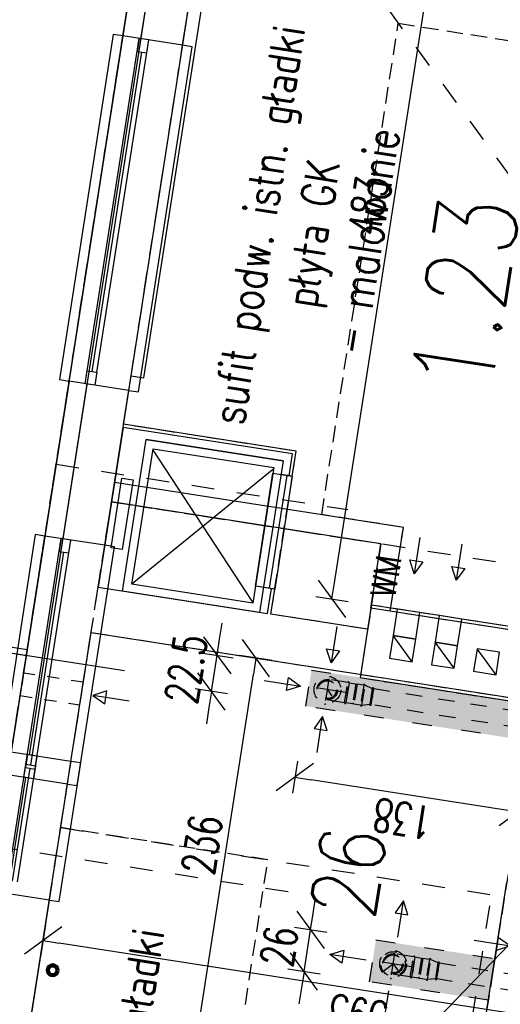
# Model space of a CAD drawing. Extents: x -38969 to 27108, y -24488 to 212598.
# Tile 123 of 256: x -9046 to -8752, y 33789 to 34392. Entities that reach past the tile are written whole.
import ezdxf
from ezdxf import colors
from ezdxf.entities.mleader import LeaderData, LeaderLine
from ezdxf.math import Vec2, Vec3

# ---------------------------------------------------------------- set-up
doc = ezdxf.new("R2010")
doc.units = 0
doc.header["$LTSCALE"] = 100
doc.header["$MEASUREMENT"] = 0
for name, pattern in [('0.5_0.5', [1, 0.5, -0.5]), ('0.7_0.7', [1.4, 0.7, -0.7]), ('ACAD_ISO03W100', [30, 12, -18]), ('CENTER', [0.55, 0.37, -0.06, 0.06, -0.06]), ('DASHED22', [0.15, 0.1, -0.05])]:
    doc.linetypes.add(name, pattern=pattern)
doc.layers.get('0').update_dxf_attribs({"linetype": 'CONTINUOUS'})
doc.layers.get('DEFPOINTS').update_dxf_attribs({"linetype": 'CONTINUOUS'})
for name, color, linetype in [('F_0-DIM', 6, 'CONTINUOUS'), ('F_0-MUR', 3, 'CONTINUOUS'), ('F_0-MUR istn', 200, 'CONTINUOUS'), ('F_0-MUW', 1, 'CONTINUOUS'), ('F_0-NR POM', 3, 'CONTINUOUS'), ('F_0-POMOCNICZA', 2, 'CONTINUOUS'), ('F_0-POW', 123, 'DASHED22'), ('F_0-STOLARKA', 6, 'CONTINUOUS'), ('F_0-WENTYLACJA', 2, 'CONTINUOUS'), ('F_1-MUR istn', 200, 'CONTINUOUS'), ('F_1-MUW', 1, 'CONTINUOUS'), ('F_1-NR POM', 3, 'CONTINUOUS'), ('F_1-POMOCNICZA', 2, 'CONTINUOUS'), ('F_1-POW', 2, 'DASHED22'), ('F_1-STOLARKA', 6, 'CONTINUOUS'), ('F_1-STOLARKA TXT', 6, 'CONTINUOUS'), ('F_1-sufit podw', 252, 'CONTINUOUS'), ('F_1-sufity TXT', 123, 'CONTINUOUS'), ('F_1-WEN_WYC1-_OSIE', 2, 'CENTER'), ('F_1-WEN_WYC1-_ZLICZAC', 6, 'CONTINUOUS'), ('F_1-WENTYLACJA', 2, 'CONTINUOUS'), ('t_1-TXT', 123, 'CONTINUOUS')]:
    doc.layers.add(name, color=color, linetype=linetype)
doc.layers.add('F_0-zw', color=7, linetype='CONTINUOUS', true_color=0x2424ff)
doc.styles.add('ROMANS', font='ROMANS.shx', dxfattribs={"width": 0.8})
doc.styles.get("Standard").update_dxf_attribs({"font": 'romans.shx', "width": 0.7})
doc.dimstyles.new('DIM100', dxfattribs={"dimscale": 10, "dimtxt": 2, "dimasz": 1, "dimexe": 0, "dimexo": 0, "dimgap": 0.5, "dimtad": 1, "dimdec": 4, "dimrnd": 0.5, "dimdsep": 46, "dimtxsty": 'Standard', "dimblk1": 'TICK1', "dimblk2": 'TICK1', "dimsah": 1, "dimcen": 0, "dimse1": 1, "dimse2": 1, "dimclrd": 6, "dimclre": 6, "dimclrt": 123, "dimadec": 0, "dimazin": 0, "dimtfac": 1, "dimtdec": 4, "dimtmove": 2, "dimatfit": 3, "dimldrblk": 'TICK1', "dimfxl": 1, "dimtolj": 1, "dimarcsym": 0})

# ---------------------------------------------------------------- blocks, each defined once
blk = doc.blocks.new('TICK1')
at = {"color": 0}
for p, q in [((-1, -1), (1, 1)), ((0, -1), (0, 1)), ((0, 0), (-1, 0))]:
    blk.add_line(p, q, dxfattribs=at)
blk = doc.blocks.new('*D1813')
at = {"layer": 'DEFPOINTS', "color": 0}
for p in [(-8935.47, 34446.9), (-8946.44, 34376.45), (-8399.39, 34230.5)]:
    blk.add_point(p, dxfattribs=at)
at = {"layer": 'F_0-DIM', "color": 6, "lineweight": -2, "transparency": 16777216}
blk.add_line((-8389.06, 34361.77), (-8925.59, 34445.36), dxfattribs=at)
at = {"layer": 'F_0-DIM', "color": 6, "lineweight": -2, "transparency": 16777216, "xscale": 10, "yscale": 10, "zscale": 10}
for p, rotation in [((-8935.47, 34446.9), 171.1447089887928), ((-8379.18, 34360.23), 351.1447089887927)]:
    blk.add_blockref('TICK1', p, dxfattribs=dict(at, rotation=rotation))
at = {"layer": 'F_0-DIM', "color": 123, "transparency": 16777216, "insert": (-8659.63, 34388.75), "char_height": 20, "attachment_point": 5, "rotation": 171.14471}
blk.add_mtext('\\A1;563', dxfattribs=at)
blk = doc.blocks.new('*D1816')
at = {"layer": 'DEFPOINTS', "color": 0}
for p in [(-8780.7, 34514.58), (-8756.5, 34510.81), (-8830.85, 34033.57)]:
    blk.add_point(p, dxfattribs=at)
at = {"layer": 'F_0-DIM', "color": 6, "lineweight": -2, "transparency": 16777216}
blk.add_line((-8853.51, 34047.22), (-8782.23, 34504.7), dxfattribs=at)
at = {"layer": 'F_0-DIM', "color": 6, "lineweight": -2, "transparency": 16777216, "xscale": 10, "yscale": 10, "zscale": 10}
for p, rotation in [((-8780.7, 34514.58), 81.14470898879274), ((-8855.05, 34037.34), 261.1447089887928)]:
    blk.add_blockref('TICK1', p, dxfattribs=dict(at, rotation=rotation))
at = {"layer": 'F_0-DIM', "color": 123, "transparency": 16777216, "insert": (-8832.69, 34278.27), "char_height": 20, "attachment_point": 5, "rotation": 81.14471}
blk.add_mtext('\\A1;483', dxfattribs=at)
blk = doc.blocks.new('*D1818')
at = {"layer": 'DEFPOINTS', "color": 0}
for p in [(-9002.48, 34016.79), (-8612.19, 33955.98), (-9031.89, 33828.01)]:
    blk.add_point(p, dxfattribs=at)
at = {"layer": 'F_0-DIM', "color": 6, "lineweight": -2, "transparency": 16777216}
blk.add_line((-8651.48, 33768.74), (-9022.01, 33826.47), dxfattribs=at)
at = {"layer": 'F_0-DIM', "color": 6, "lineweight": -2, "transparency": 16777216, "xscale": 10, "yscale": 10, "zscale": 10}
for p, rotation in [((-9031.89, 33828.01), 171.1447089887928), ((-8641.6, 33767.2), 351.1447089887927)]:
    blk.add_blockref('TICK1', p, dxfattribs=dict(at, rotation=rotation))
at = {"layer": 'F_0-DIM', "color": 123, "transparency": 16777216, "insert": (-8839.05, 33782.79), "char_height": 20, "attachment_point": 5, "rotation": 171.14471}
blk.add_mtext('\\A1;395', dxfattribs=at)
blk = doc.blocks.new('*D1819')
at = {"layer": 'DEFPOINTS', "color": 0}
for p in [(-9002.48, 34016.79), (-8901.54, 34001.06), (-9038.81, 33783.6)]:
    blk.add_point(p, dxfattribs=at)
at = {"layer": 'F_0-DIM', "color": 6, "lineweight": -2, "transparency": 16777216}
blk.add_line((-8936.33, 33777.76), (-8903.08, 33991.18), dxfattribs=at)
at = {"layer": 'F_0-DIM', "color": 6, "lineweight": -2, "transparency": 16777216, "xscale": 10, "yscale": 10, "zscale": 10}
for p, rotation in [((-8901.54, 34001.06), 81.14470898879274), ((-8937.87, 33767.88), 261.1447089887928)]:
    blk.add_blockref('TICK1', p, dxfattribs=dict(at, rotation=rotation))
at = {"layer": 'F_0-DIM', "color": 123, "transparency": 16777216, "insert": (-8934.53, 33886.78), "char_height": 20, "attachment_point": 5, "rotation": 81.14471}
blk.add_mtext('\\A1;236', dxfattribs=at)
blk = doc.blocks.new('*D1856')
at = {"layer": 'DEFPOINTS', "color": 0}
for p in [(-8746.18, 33797.52), (-8750.4, 33770.41), (-8572.54, 33762.31)]:
    blk.add_point(p, dxfattribs=at)
at = {"layer": 'F_1-sufity TXT', "color": 6, "lineweight": -2, "transparency": 16777216}
blk.add_line((-8585.4, 33744.71), (-8740.52, 33768.87), dxfattribs=at)
at = {"layer": 'F_1-sufity TXT', "color": 6, "lineweight": -2, "transparency": 16777216, "xscale": 10, "yscale": 10, "zscale": 10}
for p, rotation in [((-8750.4, 33770.41), 171.1447089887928), ((-8575.52, 33743.17), 351.1447089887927)]:
    blk.add_blockref('TICK1', p, dxfattribs=dict(at, rotation=rotation))
at = {"layer": 'F_1-sufity TXT', "color": 123, "transparency": 16777216, "insert": (-8665.27, 33741.97), "char_height": 20, "attachment_point": 5, "rotation": 171.14471}
blk.add_mtext('\\A1;177', dxfattribs=at)
blk = doc.blocks.new('*D1857')
at = {"layer": 'DEFPOINTS', "color": 0}
for p in [(-8832.09, 33802.75), (-8759.28, 33791.4), (-8839.33, 33756.26)]:
    blk.add_point(p, dxfattribs=at)
at = {"layer": 'F_1-sufity TXT', "color": 6, "lineweight": -2, "transparency": 16777216}
blk.add_line((-8776.4, 33746.45), (-8829.45, 33754.72), dxfattribs=at)
at = {"layer": 'F_1-sufity TXT', "color": 6, "lineweight": -2, "transparency": 16777216, "xscale": 10, "yscale": 10, "zscale": 10}
for p, rotation in [((-8839.33, 33756.26), 171.1447089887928), ((-8766.52, 33744.91), 351.1447089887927)]:
    blk.add_blockref('TICK1', p, dxfattribs=dict(at, rotation=rotation))
at = {"layer": 'F_1-sufity TXT', "color": 123, "transparency": 16777216, "insert": (-8805.23, 33735.76), "char_height": 20, "attachment_point": 5, "rotation": 171.14471}
blk.add_mtext('\\A1;73.5', dxfattribs=at)
blk = doc.blocks.new('*D1858')
at = {"layer": 'DEFPOINTS', "color": 0}
for p in [(-8870.94, 33971.6), (-8734.51, 33950.35), (-8877.71, 33928.1)]:
    blk.add_point(p, dxfattribs=at)
at = {"layer": 'F_1-sufity TXT', "color": 6, "lineweight": -2, "transparency": 16777216}
blk.add_line((-8751.17, 33908.38), (-8867.83, 33926.56), dxfattribs=at)
at = {"layer": 'F_1-sufity TXT', "color": 6, "lineweight": -2, "transparency": 16777216, "xscale": 10, "yscale": 10, "zscale": 10}
for p, rotation in [((-8877.71, 33928.1), 171.1447089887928), ((-8741.29, 33906.84), 351.1447089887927)]:
    blk.add_blockref('TICK1', p, dxfattribs=dict(at, rotation=rotation))
at = {"layer": 'F_1-sufity TXT', "color": 123, "transparency": 16777216, "insert": (-8811.81, 33902.65), "char_height": 20, "attachment_point": 5, "rotation": 171.14471}
blk.add_mtext('\\A1;138', dxfattribs=at)
blk = doc.blocks.new('*D1859')
at = {"layer": 'DEFPOINTS', "color": 0}
for p in [(-8925.37, 34002.75), (-8867.49, 33993.73), (-8870.94, 33971.6)]:
    blk.add_point(p, dxfattribs=at)
at = {"layer": 'F_1-sufity TXT', "color": 6, "lineweight": -2, "transparency": 16777216}
for p, q in [((-8923.83, 34012.63), (-8922.29, 34022.51)), ((-8928.82, 33980.62), (-8925.37, 34002.75)), ((-8930.36, 33970.74), (-8931.9, 33960.86))]:
    blk.add_line(p, q, dxfattribs=at)
at = {"layer": 'F_1-sufity TXT', "color": 6, "lineweight": -2, "transparency": 16777216, "xscale": 10, "yscale": 10, "zscale": 10}
for p, rotation in [((-8925.37, 34002.75), 261.1447089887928), ((-8928.82, 33980.62), 81.14470898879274)]:
    blk.add_blockref('TICK1', p, dxfattribs=dict(at, rotation=rotation))
at = {"layer": 'F_1-sufity TXT', "color": 123, "transparency": 16777216, "insert": (-8944.39, 33994.38), "char_height": 20, "attachment_point": 5, "rotation": 81.14471}
blk.add_mtext('\\A1;22.5', dxfattribs=at)
blk = doc.blocks.new('*D1860')
at = {"layer": 'DEFPOINTS', "color": 0}
for p in [(-8868.12, 33834.64), (-8828.09, 33828.41), (-8832.09, 33802.75)]:
    blk.add_point(p, dxfattribs=at)
at = {"layer": 'F_1-sufity TXT', "color": 6, "lineweight": -2, "transparency": 16777216}
for p, q in [((-8866.58, 33844.52), (-8865.04, 33854.4)), ((-8872.12, 33808.98), (-8868.12, 33834.64)), ((-8873.66, 33799.1), (-8875.2, 33789.22))]:
    blk.add_line(p, q, dxfattribs=at)
at = {"layer": 'F_1-sufity TXT', "color": 6, "lineweight": -2, "transparency": 16777216, "xscale": 10, "yscale": 10, "zscale": 10}
for p, rotation in [((-8868.12, 33834.64), 261.1447089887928), ((-8872.12, 33808.98), 81.14470898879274)]:
    blk.add_blockref('TICK1', p, dxfattribs=dict(at, rotation=rotation))
at = {"layer": 'F_1-sufity TXT', "color": 123, "transparency": 16777216, "insert": (-8887.41, 33824.51), "char_height": 20, "attachment_point": 5, "rotation": 81.14471}
blk.add_mtext('\\A1;26', dxfattribs=at)
blk = doc.blocks.new('*D1872')
at = {"layer": 'DEFPOINTS', "color": 0}
for p in [(-8925.37, 34002.75), (-8867.49, 33993.73), (-8870.94, 33971.6)]:
    blk.add_point(p, dxfattribs=at)
at = {"layer": 'F_1-sufity TXT', "color": 6, "lineweight": -2, "transparency": 16777216}
for p, q in [((-8923.83, 34012.63), (-8922.29, 34022.51)), ((-8928.82, 33980.62), (-8925.37, 34002.75)), ((-8930.36, 33970.74), (-8931.9, 33960.86))]:
    blk.add_line(p, q, dxfattribs=at)
at = {"layer": 'F_1-sufity TXT', "color": 6, "lineweight": -2, "transparency": 16777216, "xscale": 10, "yscale": 10, "zscale": 10}
for p, rotation in [((-8925.37, 34002.75), 261.1447089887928), ((-8928.82, 33980.62), 81.14470898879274)]:
    blk.add_blockref('TICK1', p, dxfattribs=dict(at, rotation=rotation))
at = {"layer": 'F_1-sufity TXT', "color": 123, "transparency": 16777216, "insert": (-8944.39, 33994.38), "char_height": 20, "attachment_point": 5, "rotation": 81.14471}
blk.add_mtext('\\A1;22.5', dxfattribs=at)

msp = doc.modelspace()

# ---------------------------------------------------------------- hatches: boundary and pattern name
at = {"layer": 'F_1-sufit podw', "true_color": 0x0919f6}
h = msp.add_hatch(dxfattribs=at)
h.set_pattern_fill('DOTS', color=5, scale=100, angle=81, style=0)
h.set_pattern_definition([(162.14471, (-7298.9845, 21519.5906), (-4.8908185, -4.9907935), [0, -6.25])])
h.paths.add_polyline_path([(-7609.78668, 34374.66406), (-7626.89901, 34264.82639), (-7224.22193, 34202.2048), (-7207.12696, 34311.9311), (-7266.41177, 34321.16747)])
h.paths.add_polyline_path([(-7722.95995, 33648.24666), (-7740.48125, 33535.7839), (-7563.61488, 33508.22874), (-7546.09357, 33620.69151)])
h.paths.add_polyline_path([(-7481.0379, 35200.85521), (-7498.18061, 35091.02227), (-7154.8057, 35037.52567), (-7095.52088, 35028.28931), (-7078.42591, 35138.01561)])
h.paths.add_polyline_path([(-7382.69303, 35832.11539), (-7411.38885, 35644.3044), (-7288.96763, 35625.23161), (-7259.72602, 35812.92273)])
h.paths.add_polyline_path([(-8697.17708, 35956.91629), (-8709.96397, 35874.84197), (-7515.12981, 35688.69103), (-7643.96718, 34861.73149), (-7550.34465, 34847.14543), (-7408.72038, 35756.1793)])
h.paths.add_polyline_path([(-7647.04597, 34841.96989), (-7756.53508, 34139.19971), (-8290.34353, 34222.36517), (-8331.25323, 33959.78091), (-8298.64658, 33954.70091), (-8302.34112, 33930.98698), (-8199.58077, 33914.97729), (-8168.94683, 34111.60526), (-7676.88285, 34034.94343), (-7553.42343, 34827.38383)])
h.paths.add_polyline_path([(-8739.52717, 33840.20506), (-8747.41839, 33789.55424), (-8572.53851, 33762.30858), (-8587.43033, 33666.72351), (-8506.39741, 33654.09886), (-8483.61438, 33800.33475)])
h.paths.add_polyline_path([(-8828.09011, 33828.40533), (-8832.08783, 33802.74544), (-8759.27535, 33791.40152), (-8755.27763, 33817.06141)])
h.paths.add_polyline_path([(-8867.48819, 33993.73331), (-8870.93588, 33971.60386), (-8734.51182, 33950.34947), (-8731.06413, 33972.47893)])
h.paths.add_polyline_path([(-8665.61465, 34126.23642), (-8685.78072, 33996.7979), (-8713.44697, 34001.1082), (-8718.21909, 33970.47771), (-8719.20717, 33970.63165), (-8737.6799, 33852.06202), (-8684.32356, 33843.74929), (-8664.00356, 33974.17589), (-8461.4471, 33942.61831), (-8457.59862, 33967.32032), (-8566.28745, 33984.25365), (-8547.04502, 34107.76369)])
h.paths.add_polyline_path([(-8683.68879, 34229.24659), (-8697.08152, 34143.28361), (-8675.62435, 34139.94065), (-8662.23162, 34225.90364)])
h.paths.add_polyline_path([(-8650.37465, 34224.05637), (-8663.76738, 34138.09338), (-8533.34078, 34117.77338), (-8524.57912, 34174.01127), (-8334.04251, 34144.32635), (-8357.76861, 33992.0373), (-8473.40129, 34010.05246), (-8477.67929, 33982.59358), (-8345.08635, 33961.93606), (-8312.45119, 34171.40909)])

# ---------------------------------------------------------------- linework, layer by layer
at = {"layer": 'F_0-MUR'}
msp.add_lwpolyline([(-6588.15936, 36066.56229), (-9066.80704, 33493.45314)], dxfattribs=at)
at = {"layer": 'F_0-MUR istn'}
for p, q in [((-8952.36941, 34578.77339), (-8983.00336, 34382.14541)), ((-8946.44439, 34376.44965), (-8925.35469, 34511.81665)), ((-8946.44439, 34376.44965), (-8983.00336, 34382.14541)), ((-9015.94639, 34170.69623), (-9051.35246, 33943.43776)), ((-8979.38742, 34165.00047), (-9015.94639, 34170.69623)), ((-8982.62015, 34144.25078), (-8979.38742, 34165.00047)), ((-8982.92803, 34142.27462), (-8998.16803, 34044.45467)), ((-8879.1796, 34126.11098), (-8982.92803, 34142.27462)), ((-8876.89556, 34127.77927), (-8982.62015, 34144.25078)), ((-8879.28162, 34112.46402), (-8876.89556, 34127.77927)), ((-8881.25778, 34112.7719), (-8879.1796, 34126.11098)), ((-8879.28162, 34112.46402), (-8886.19818, 34113.5416)), ((-8998.16803, 34044.45467), (-8894.4196, 34028.29104)), ((-8890.05738, 34043.2984), (-8896.97394, 34044.37598)), ((-8894.4196, 34028.29104), (-8892.03354, 34043.60628)), ((-8892.44344, 34027.98316), (-8890.05738, 34043.2984)), ((-8830.84953, 34033.568), (-8833.15862, 34018.74679)), ((-8815.04024, 34031.10497), (-8830.84953, 34033.568)), ((-8833.15862, 34018.74679), (-8892.44344, 34027.98316)), ((-8789.35016, 34027.10254), (-8801.20712, 34028.94981)), ((-8711.29181, 34014.94133), (-8775.51703, 34024.94739)), ((-9014.79349, 33937.742), (-9002.47833, 34016.78843)), ((-9002.47833, 34016.78843), (-8717.91121, 33972.45387)), ((-9014.79349, 33937.742), (-9051.35246, 33943.43776)), ((-9028.03228, 33852.7671), (-9064.59125, 33858.46286)), ((-9038.80803, 33783.60148), (-9028.03228, 33852.7671))]:
    msp.add_line(p, q, dxfattribs=at)
at = {"layer": 'F_0-MUW', "linetype": 'Continuous'}
for p, q in [((-8943.19386, 34566.21117), (-8972.13447, 34380.45208)), ((-9005.07751, 34169.00289), (-9040.48357, 33941.74443)), ((-8884.88969, 34121.94028), (-8968.70214, 34134.99796)), ((-8903.44744, 34035.3053), (-8964.61471, 34128.7534)), ((-8884.88969, 34121.94028), (-8899.36, 34029.06073)), ((-8977.37908, 34046.82359), (-8890.68306, 34117.23511)), ((-8882.7399, 34113.00281), (-8893.51566, 34043.83719))]:
    msp.add_line(p, q, dxfattribs=at)
at = {"layer": 'F_0-MUW'}
for p, q in [((-8805.90227, 33998.81336), (-8817.58025, 34014.80164)), ((-8780.21219, 33994.81094), (-8791.89016, 34010.79922)), ((-8754.5221, 33990.80852), (-8766.20007, 34006.79679))]:
    msp.add_line(p, q, dxfattribs=at)
at = {"layer": 'F_0-MUW', "linetype": 'Continuous'}
for points in [[(-8884.88969, 34121.94028), (-8899.36, 34029.06073), (-8983.17245, 34042.11842), (-8968.70214, 34134.99796)], [(-8890.59979, 34117.76958), (-8903.5307, 34034.77083), (-8977.46235, 34046.28912), (-8964.53144, 34129.28786)], [(-8990.28311, 34068.6732), (-8983.64809, 34111.26099), (-8976.80892, 34110.19547), (-8983.44395, 34067.60768)], [(-8901.91434, 34045.14567), (-8891.13858, 34114.31129), (-8879.28162, 34112.46402), (-8890.05738, 34043.2984)], [(-8801.20712, 34028.94981), (-8815.04024, 34031.10497), (-8817.58025, 34014.80164), (-8803.74712, 34012.64649)], [(-8775.51703, 34024.94739), (-8789.35016, 34027.10254), (-8791.89016, 34010.79922), (-8778.05703, 34008.64406)], [(-8803.74712, 34012.64649), (-8817.58025, 34014.80164), (-8819.7354, 34000.96852), (-8805.90227, 33998.81336)], [(-8778.05703, 34008.64406), (-8791.89016, 34010.79922), (-8794.04531, 33996.96609), (-8780.21219, 33994.81094)], [(-8752.36695, 34004.64164), (-8766.20007, 34006.79679), (-8768.35522, 33992.96367), (-8754.5221, 33990.80852)]]:
    msp.add_lwpolyline(points, close=True, dxfattribs=at)
msp.add_lwpolyline([(-9041.5773, 34006.18086), (-9119.63565, 34018.34207), (-9143.03444, 33868.15387), (-9064.97609, 33855.99266)], dxfattribs=at)
at = {"layer": 'F_0-POMOCNICZA', "linetype": '0.7_0.7', "ltscale": 0.15}
for points in [[(-9015.94639, 34170.69623), (-8983.00336, 34382.14541)], [(-8979.38742, 34165.00047), (-8946.44439, 34376.44965)], [(-9028.03228, 33852.7671), (-9014.79349, 33937.742)]]:
    msp.add_lwpolyline(points, dxfattribs=at)
at = {"layer": 'F_0-POW'}
msp.add_lwpolyline([(-9129.2458, 33443.46914), (-8952.36941, 34578.77339), (-7965.2772, 34424.98791), (-7853.36325, 35143.32228), (-8841.44354, 35297.2617), (-8665.33685, 36427.62555), (-6545.90463, 36097.4255), (-7005.1059, 33149.982), (-7010.80166, 33113.42303)], close=True, dxfattribs=at)
at = {"layer": 'F_0-POW', "color": 1}
for points in [[(-8365.217, 34449.85077), (-8439.56974, 33972.60799), (-8830.84953, 34033.568), (-8833.15862, 34018.74679), (-8892.44344, 34027.98316), (-8876.89556, 34127.77927), (-8982.62015, 34144.25078), (-8925.35469, 34511.81665), (-8900.65268, 34507.96817), (-8896.80419, 34532.67017)], [(-9038.80803, 33783.60148), (-9002.47833, 34016.78843), (-8612.18662, 33955.98236), (-8648.51632, 33722.79541)]]:
    msp.add_lwpolyline(points, close=True, dxfattribs=at)
at = {"layer": 'F_0-STOLARKA'}
for p, q in [((-9004.83407, 34177.06148), (-8973.12255, 34380.60602)), ((-8998.90559, 34176.13784), (-8967.19407, 34379.68238)), ((-9001.86983, 34176.59966), (-8971.38983, 34372.23955)), ((-9053.47893, 33864.8281), (-9041.47165, 33941.89837)), ((-9047.55045, 33863.90447), (-9035.54317, 33940.97473)), ((-9050.51469, 33864.36629), (-9039.73893, 33933.53191))]:
    msp.add_line(p, q, dxfattribs=at)
for points in [[(-8983.00336, 34382.14541), (-8988.93184, 34383.06905), (-9021.87487, 34171.61986), (-9015.94639, 34170.69623)], [(-8979.38742, 34165.00047), (-8973.45894, 34164.07683), (-8940.5159, 34375.52601), (-8946.44439, 34376.44965)], [(-9028.03228, 33852.7671), (-9022.10379, 33851.84346), (-9008.865, 33936.81837), (-9014.79349, 33937.742)]]:
    msp.add_lwpolyline(points, dxfattribs=at)
for points in [[(-8967.19407, 34379.68238), (-8973.12255, 34380.60602), (-8974.35407, 34372.70137), (-8968.42559, 34371.77774)], [(-9000.13711, 34168.2332), (-9006.06559, 34169.15683), (-9004.83407, 34177.06148), (-8998.90559, 34176.13784)], [(-9035.54317, 33940.97473), (-9041.47165, 33941.89837), (-9042.70317, 33933.99373), (-9036.77469, 33933.07009)]]:
    msp.add_lwpolyline(points, close=True, dxfattribs=at)
at = {"layer": 'F_0-WENTYLACJA', "ltscale": 0.15}
for points in [[(-8801.13233, 34074.90227), (-8804.58846, 34052.71865), (-8807.30927, 34061.23905), (-8799.40463, 34060.00753), (-8804.58846, 34052.71865)], [(-8775.44225, 34070.89985), (-8778.89838, 34048.71623), (-8781.61918, 34057.23663), (-8773.71454, 34056.00511), (-8778.89838, 34048.71623)], [(-8979.20268, 33974.76467), (-9001.3863, 33978.2208), (-8994.09741, 33973.03697), (-8992.8659, 33980.94161), (-9001.3863, 33978.2208)]]:
    msp.add_lwpolyline(points, dxfattribs=at)
at = {"layer": 'F_0-WENTYLACJA', "linetype": '0.5_0.5', "ltscale": 0.15}
msp.add_lwpolyline([(-9007.24119, 33986.21742), (-9043.80016, 33991.91318), (-9045.95531, 33978.08005), (-9009.39634, 33972.3843)], close=True, dxfattribs=at)
at = {"layer": 'F_0-zw', "color": 172, "lineweight": 100, "true_color": 0x0606e5}
msp.add_circle((-9025.95928, 33809.85033), 3, dxfattribs=at)
at = {"layer": 'F_1-MUR istn'}
for p, q in [((-8952.36941, 34578.77339), (-9030.72457, 34075.84052)), ((-8994.1656, 34070.14476), (-8978.00197, 34173.89319)), ((-8811.2956, 34081.12474), (-8988.16197, 34108.67989)), ((-8824.99983, 34071.11505), (-8990.00924, 34096.82293)), ((-8819.30044, 34029.74456), (-8811.2956, 34081.12474)), ((-8994.1656, 34070.14476), (-9030.72457, 34075.84052)), ((-8831.15741, 34031.59184), (-8824.99983, 34071.11505)), ((-8831.15741, 34031.59184), (-8837.7768, 33989.10438)), ((-8711.59969, 34012.96517), (-8831.15741, 34031.59184)), ((-8837.7768, 33989.10438), (-8718.21909, 33970.47771)), ((-9016.94864, 33923.90888), (-9053.50761, 33929.60464)), ((-9084.3741, 33491.12971), (-9016.94864, 33923.90888)), ((-8790.63869, 33590.09185), (-8747.99747, 33863.79009))]:
    msp.add_line(p, q, dxfattribs=at)
msp.add_lwpolyline([(-8978.00197, 34173.89319), (-8970.09732, 34172.66168), (-8917.75792, 34508.60897), (-8899.97248, 34505.83807), (-8896.58581, 34527.57583)], dxfattribs=at)
at = {"layer": 'F_1-MUW', "linetype": 'Continuous'}
for p, q in [((-8943.19386, 34566.21117), (-9019.85569, 34074.14719)), ((-8978.00197, 34173.89319), (-8922.2759, 34531.57826)), ((-9042.63872, 33927.9113), (-9116.68358, 33452.64469))]:
    msp.add_line(p, q, dxfattribs=at)
at = {"layer": 'F_1-MUW'}
for p, q in [((-8805.90227, 33998.81336), (-8817.58025, 34014.80164)), ((-8780.21219, 33994.81094), (-8791.89016, 34010.79922)), ((-8754.5221, 33990.80852), (-8766.20007, 34006.79679))]:
    msp.add_line(p, q, dxfattribs=at)
at = {"layer": 'F_1-MUW', "linetype": 'Continuous'}
for points in [[(-8803.74712, 34012.64649), (-8817.58025, 34014.80164), (-8819.7354, 34000.96852), (-8805.90227, 33998.81336)], [(-8778.05703, 34008.64406), (-8791.89016, 34010.79922), (-8794.04531, 33996.96609), (-8780.21219, 33994.81094)], [(-8752.36695, 34004.64164), (-8766.20007, 34006.79679), (-8768.35522, 33992.96367), (-8754.5221, 33990.80852)]]:
    msp.add_lwpolyline(points, close=True, dxfattribs=at)
at = {"layer": 'F_1-POMOCNICZA', "linetype": '0.7_0.7', "ltscale": 0.2}
for p, q in [((-8952.36941, 34578.77339), (-8473.15548, 33922.68307)), ((-8990.00924, 34096.82293), (-8726.1918, 34055.72111)), ((-9021.105, 33897.23071), (-8757.28756, 33856.12889)), ((-8782.07181, 33697.04796), (-8757.28756, 33856.12889))]:
    msp.add_line(p, q, dxfattribs=at)
at = {"layer": 'F_1-POMOCNICZA'}
msp.add_lwpolyline([(-8742.15261, 35934.57348), (-8665.33685, 36427.62555), (-6545.90463, 36097.4255), (-7005.1059, 33149.982), (-7010.80166, 33113.42303), (-9129.2458, 33443.46914), (-8952.36941, 34578.77339), (-7965.2772, 34424.98791), (-7853.36325, 35143.32228), (-8841.44354, 35297.2617), (-8764.93565, 35788.3376)], dxfattribs=at)
at = {"layer": 'F_1-POMOCNICZA', "linetype": '0.7_0.7', "ltscale": 0.2}
for points in [[(-8881.78742, 33857.81441), (-9060.35791, 33885.63506), (-9023.87427, 34119.81009), (-8845.30378, 34091.98944)], [(-9053.50761, 33929.60464), (-9030.72457, 34075.84052)], [(-9016.94864, 33923.90888), (-8994.1656, 34070.14476)]]:
    msp.add_lwpolyline(points, dxfattribs=at)
at = {"layer": 'F_1-POW'}
msp.add_lwpolyline([(-9129.2458, 33443.46914), (-8952.36941, 34578.77339), (-7965.2772, 34424.98791), (-7853.36325, 35143.32228), (-8841.44354, 35297.2617), (-8665.33685, 36427.62555), (-6545.90463, 36097.4255), (-7005.1059, 33149.982), (-7010.80166, 33113.42303)], close=True, dxfattribs=at)
at = {"layer": 'F_1-POW', "color": 1}
for points in [[(-8640.89427, 34362.86022), (-8695.79041, 34010.50214), (-8819.30044, 34029.74456), (-8811.2956, 34081.12474), (-8861.30111, 34088.91542), (-8814.40981, 34389.89333)], [(-8731.06413, 33972.47893), (-8790.63869, 33590.09185), (-8817.31685, 33594.24822), (-8822.18269, 33563.01623), (-8940.36574, 33581.42873), (-8894.24414, 33877.46624), (-9021.105, 33897.23071), (-8990.00924, 34096.82293), (-8824.99983, 34071.11505), (-8837.7768, 33989.10438)]]:
    msp.add_lwpolyline(points, close=True, dxfattribs=at)
at = {"layer": 'F_1-STOLARKA'}
for p, q in [((-9042.39529, 33935.96989), (-9020.84377, 34074.30113)), ((-9036.46681, 33935.04625), (-9014.91529, 34073.37749)), ((-9039.43105, 33935.50807), (-9019.11105, 34065.93467))]:
    msp.add_line(p, q, dxfattribs=at)
for points in [[(-9030.72457, 34075.84052), (-9036.65306, 34076.76416), (-9059.43609, 33930.52827), (-9053.50761, 33929.60464)], [(-9016.94864, 33923.90888), (-9011.02016, 33922.98524), (-8988.23712, 34069.22113), (-8994.1656, 34070.14476)]]:
    msp.add_lwpolyline(points, dxfattribs=at)
for points in [[(-9014.91529, 34073.37749), (-9020.84377, 34074.30113), (-9022.07529, 34066.39648), (-9016.14681, 34065.47285)], [(-9037.69832, 33927.14161), (-9043.62681, 33928.06524), (-9042.39529, 33935.96989), (-9036.46681, 33935.04625)]]:
    msp.add_lwpolyline(points, close=True, dxfattribs=at)
at = {"layer": 'F_1-STOLARKA TXT', "ltscale": 0.6}
for q in [(-8982.07351, 33993.36816), (-9042.11609, 34002.72258)]:
    msp.add_line((-9122.78587, 34015.29064), q, dxfattribs=at)
at = {"layer": 'F_1-sufit podw', "color": 3, "linetype": 'ACAD_ISO03W100', "ltscale": 0.01}
for points in [[(-8731.06413, 33972.47893), (-8734.51182, 33950.34947), (-8870.93588, 33971.60386), (-8867.48819, 33993.73331)], [(-8759.27535, 33791.40152), (-8832.08783, 33802.74544), (-8828.09011, 33828.40533), (-8755.27763, 33817.06141)]]:
    msp.add_lwpolyline(points, close=True, dxfattribs=at)
at = {"layer": 'F_1-WEN_WYC1-_OSIE'}
for p, q in [((-8858.84273, 33975.03738), (-8856.76455, 33988.37646)), ((-8845.45264, 33979.78268), (-8864.47318, 33982.74601)), ((-8857.80364, 33981.70692), (-8855.19695, 33978.13811)), ((-8818.61703, 33807.03472), (-8816.53885, 33820.3738)), ((-8805.22693, 33811.78002), (-8824.24748, 33814.74335)), ((-8817.57794, 33813.70426), (-8814.97125, 33810.13545))]:
    msp.add_line(p, q, dxfattribs=at)
at = {"layer": 'F_1-WEN_WYC1-_ZLICZAC', "linetype": '0.5_0.5', "ltscale": 0.2}
for p, q in [((-8845.35509, 33986.09288), (-8856.84152, 33987.88242)), ((-8840.43939, 33985.32703), (-8842.36363, 33972.97603)), ((-8839.64892, 33985.20388), (-8841.57317, 33972.85287)), ((-8834.73322, 33984.43803), (-8830.33108, 33982.48711)), ((-8847.27933, 33973.74187), (-8858.76576, 33975.53142)), ((-8831.87047, 33972.60631), (-8836.65747, 33972.08703)), ((-8805.12938, 33818.09022), (-8816.61582, 33819.87976)), ((-8800.21368, 33817.32437), (-8802.13793, 33804.97337)), ((-8799.42322, 33817.20122), (-8801.34746, 33804.85022)), ((-8794.50752, 33816.43537), (-8790.10537, 33814.48445)), ((-8807.05363, 33805.73922), (-8818.54006, 33807.52876)), ((-8791.64477, 33804.60365), (-8796.43176, 33804.08437))]:
    msp.add_line(p, q, dxfattribs=at)
for points in [[(-8844.49052, 33985.95818), (-8846.41476, 33973.60718, -1), (-8847.27933, 33973.74187), (-8845.35509, 33986.09288, -1)], [(-8844.49052, 33985.95818), (-8840.43939, 33985.32703, 1), (-8839.64892, 33985.20388), (-8835.5978, 33984.57273), (-8837.52204, 33972.22172), (-8841.57317, 33972.85287, 1), (-8842.36363, 33972.97603), (-8846.41476, 33973.60718)], [(-8835.5978, 33984.57273), (-8837.52204, 33972.22172, 1), (-8836.65747, 33972.08703), (-8834.73322, 33984.43803, 1)], [(-8831.0059, 33972.47161), (-8829.46651, 33982.35241, 1), (-8830.33108, 33982.48711), (-8831.87047, 33972.60631, 1)], [(-8804.26481, 33817.95552), (-8806.18906, 33805.60452, -1), (-8807.05363, 33805.73922), (-8805.12938, 33818.09022, -1)], [(-8804.26481, 33817.95552), (-8800.21368, 33817.32437, 1), (-8799.42322, 33817.20122), (-8795.37209, 33816.57007), (-8797.29633, 33804.21906), (-8801.34746, 33804.85022, 1), (-8802.13793, 33804.97337), (-8806.18906, 33805.60452)], [(-8795.37209, 33816.57007), (-8797.29633, 33804.21906, 1), (-8796.43176, 33804.08437), (-8794.50752, 33816.43537, 1)], [(-8790.7802, 33804.46895), (-8789.2408, 33814.34975, 1), (-8790.10537, 33814.48445), (-8791.64477, 33804.60365, 1)]]:
    msp.add_lwpolyline(points, format="xyb", close=True, dxfattribs=at)
for points in [[(-8718.58161, 33965.07694), (-8720.121, 33955.19614), (-8831.0059, 33972.47161), (-8829.46651, 33982.35241)], [(-8700.82709, 33800.57521), (-8702.36649, 33790.69441), (-8790.7802, 33804.46895), (-8789.2408, 33814.34975)]]:
    msp.add_lwpolyline(points, close=True, dxfattribs=at)
for centre, radius in [((-8857.80364, 33981.70692), 8.2), ((-8857.80364, 33981.70692), 6.25), ((-8857.80364, 33981.70692), 6.25), ((-8857.80364, 33981.70692), 5.74), ((-8857.80364, 33981.70692), 5.5), ((-8817.57794, 33813.70426), 8.2), ((-8817.57794, 33813.70426), 6.25), ((-8817.57794, 33813.70426), 6.25), ((-8817.57794, 33813.70426), 5.74), ((-8817.57794, 33813.70426), 5.5)]:
    msp.add_circle(centre, radius, dxfattribs=at)
for p in [(-8857.80364, 33981.70692), (-8857.80364, 33981.70692), (-8855.19695, 33978.13811), (-8845.45264, 33979.78268), (-8845.45264, 33979.78268), (-8836.55992, 33978.39722), (-8836.55992, 33978.39722), (-8830.2362, 33977.41201), (-8830.2362, 33977.41201), (-8859.19218, 33972.79444), (-8817.57794, 33813.70426), (-8817.57794, 33813.70426), (-8814.97125, 33810.13545), (-8805.22693, 33811.78002), (-8805.22693, 33811.78002), (-8796.33421, 33810.39457), (-8796.33421, 33810.39457), (-8790.0105, 33809.40935), (-8790.0105, 33809.40935), (-8818.96647, 33804.79178)]:
    msp.add_point(p, dxfattribs=at)
at = {"layer": 'F_1-WENTYLACJA', "linetype": '0.5_0.5', "ltscale": 0.15}
msp.add_line((-8823.63441, 33809.28056), (-8811.52146, 33818.12796), dxfattribs=at)
at = {"layer": 'F_1-WENTYLACJA', "ltscale": 0.15}
for points in [[(-8852.13007, 34020.39609), (-8855.5862, 33998.21247), (-8858.30701, 34006.73287), (-8850.40236, 34005.50135), (-8855.5862, 33998.21247)], [(-8896.49281, 33987.38049), (-8874.30919, 33983.92436), (-8882.82959, 33981.20356), (-8881.59807, 33989.1082), (-8874.30919, 33983.92436)], [(-8864.16856, 33943.12546), (-8860.71243, 33965.30908), (-8865.89627, 33958.0202), (-8857.99162, 33956.78868), (-8860.71243, 33965.30908)], [(-8814.66915, 33830.1021), (-8811.21302, 33852.28572), (-8816.39686, 33844.99684), (-8808.49221, 33843.76532), (-8811.21302, 33852.28572)], [(-8767.87468, 33828.17562), (-8745.69106, 33824.71949), (-8754.21146, 33821.99869), (-8752.97994, 33829.90333), (-8745.69106, 33824.71949)], [(-8834.08349, 33815.92171), (-8856.26711, 33819.37784), (-8847.74671, 33822.09864), (-8848.97822, 33814.194), (-8856.26711, 33819.37784)], [(-8820.48673, 33797.30643), (-8823.94286, 33775.1228), (-8818.75902, 33782.41169), (-8826.66366, 33783.6432), (-8823.94286, 33775.1228)]]:
    msp.add_lwpolyline(points, dxfattribs=at)
at = {"layer": 'F_1-WENTYLACJA', "linetype": '0.5_0.5', "ltscale": 0.15}
msp.add_circle((-8817.57794, 33813.70426), 7.5, dxfattribs=at)

# ---------------------------------------------------------------- texts
at = {"layer": 'F_0-NR POM', "color": 3, "style": 'ROMANS', "width": 0.8}
msp.add_text('26', height=40, rotation=81.14470899, dxfattribs=at).set_placement((-8829.33483, 33839.79637))
at = {"layer": 'F_0-WENTYLACJA', "ltscale": 0.15, "insert": (-8822.03833, 34051.32361), "char_height": 15.36, "width": 57.9988426, "attachment_point": 5, "rotation": 81.14470899, "style": 'ROMANS'}
msp.add_mtext('WM', dxfattribs=at)
at = {"layer": 'F_1-NR POM', "color": 3, "style": 'ROMANS', "width": 0.8}
msp.add_text('1.23', height=50, rotation=81.14470899, dxfattribs=at).set_placement((-8757.95033, 34160.95513))
at = {"layer": 'F_1-sufity TXT', "color": 4, "char_height": 20, "width": 242.1062337, "attachment_point": 5, "rotation": 81.14470899, "style": 'ROMANS'}
for insert in [(-8866.98984, 34261.24941), (-8953.17126, 33708.08267)]:
    msp.add_mtext('{\\C256;sufit podw. istn. gładki\\Ppłyta GK\\P- malowanie}', dxfattribs=dict(at, insert=insert))

# ---------------------------------------------------------------- dimensions: what is measured, and where the dimension line sits
at = {"layer": 'F_0-DIM'}
for base, p1, p2, angle, picture, middle in [((-8780.69543, 34514.58084), (-8830.84953, 34033.568), (-8756.49679, 34510.81078), 81.14470899, '*D1816', (-8832.693, 34278.26854)), ((-8935.46807, 34446.90258), (-8399.39155, 34230.49694), (-8946.44439, 34376.44965), 171.14470899, '*D1813', (-8659.63256, 34388.74743)), ((-9031.88933, 33828.01006), (-8612.18662, 33955.98236), (-9002.47833, 34016.78843), 171.14470899, '*D1818', (-8839.05257, 33782.78582)), ((-8901.54021, 34001.06262), (-9038.80803, 33783.60148), (-9002.47833, 34016.78843), 81.14470899, '*D1819', (-8934.52626, 33886.77824))]:
    dim = msp.add_linear_dim(base=base, p1=p1, p2=p2, angle=angle, dimstyle='DIM100', dxfattribs=at)
    dim.commit()
    dim.dimension.update_dxf_attribs({"geometry": picture, "text_midpoint": middle})
at = {"layer": 'F_1-sufity TXT'}
for base, p1, p2, angle, picture, middle in [((-8925.37364, 34002.75166), (-8870.93588, 33971.60386), (-8867.48819, 33993.73331), 81.14470899, '*D1859', (-8944.38889, 33994.38087)), ((-8925.37364, 34002.75166), (-8870.93588, 33971.60386), (-8867.48819, 33993.73331), 81.14470899, '*D1872', (-8944.38889, 33994.38087)), ((-8877.71398, 33928.0977), (-8734.51182, 33950.34947), (-8870.93588, 33971.60386), 171.14470899, '*D1858', (-8811.81105, 33902.6493)), ((-8868.12176, 33834.64212), (-8832.08783, 33802.74544), (-8828.09011, 33828.40533), 81.14470899, '*D1860', (-8887.41202, 33824.50612)), ((-8839.330711, 33756.256032), (-8759.275352, 33791.401518), (-8832.087826, 33802.745443), 171.14470899, '*D1857', (-8805.233566, 33735.762865)), ((-8750.40072, 33770.41175), (-8572.53851, 33762.30858), (-8746.17735, 33797.51999), 171.14470899, '*D1856', (-8665.26988, 33741.96771))]:
    dim = msp.add_linear_dim(base=base, p1=p1, p2=p2, angle=angle, dimstyle='DIM100', dxfattribs=at)
    dim.commit()
    dim.dimension.update_dxf_attribs({"geometry": picture, "text_midpoint": middle})

# ---------------------------------------------------------------- leaders
at = {"layer": 't_1-TXT', "ltscale": 0.6}
ml = msp.add_multileader_mtext('Standard', dxfattribs=at)
ml.set_content('ppp=297,30', color=256)
ml.set_leader_properties()
ml.build(insert=Vec2(0, 0))
ml.multileader.update_dxf_attribs({"dogleg_length": 0.36, "arrow_head_size": 0.09})
ctx = ml.context
ctx.base_point, ctx.char_height, ctx.arrow_head_size, ctx.landing_gap_size, ctx.plane_origin, ctx.plane_x_axis, ctx.plane_y_axis = Vec3(-32072.77193, 59913.30266), 100, 0.09, 0.045, Vec3(-30900.37988, 64272.54371), Vec3(0.081927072, 0.996638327), Vec3(-0.996638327, 0.081927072)
notes = []
notes.append((ctx, [(0, (0, 0, 0), (0, 0), (1, 0), 1, [])]))
ctx.mtext.insert, ctx.mtext.text_direction, ctx.mtext.rotation, ctx.mtext.flow_direction = Vec3(-32139.2108, 59918.80931), Vec3(0.081927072, 0.996638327), 1.488777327, 5
ml = msp.add_multileader_mtext('Standard', dxfattribs=at)
ml.set_content('1kond.', color=256)
ml.set_leader_properties()
ml.build(insert=Vec2(0, 0))
ml.multileader.update_dxf_attribs({"dogleg_length": 0.36, "arrow_head_size": 0.09})
ctx = ml.context
ctx.base_point, ctx.char_height, ctx.arrow_head_size, ctx.landing_gap_size, ctx.plane_origin, ctx.plane_x_axis, ctx.plane_y_axis = Vec3(-32578.38797, 60152.18437), 100, 0.09, 0.045, Vec3(-31833.25262, 57759.6945), Vec3(0.085898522, 0.996303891), Vec3(-0.996303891, 0.085898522)
ctx.text_align_type = 2
notes.append((ctx, [(0, (0, 0, 0), (0, 0), (1, 0), 1, [])]))
ctx.mtext.insert, ctx.mtext.text_direction, ctx.mtext.rotation, ctx.mtext.alignment, ctx.mtext.flow_direction = Vec3(-32597.43945, 60513.29581), Vec3(0.085898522, 0.996303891), 1.484791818, 3, 5
for ctx, leaders in notes:
    for number, flags, end, landing, length, lines in leaders:
        leader = LeaderData()
        leader.index, (leader.has_last_leader_line, leader.has_dogleg_vector, leader.attachment_direction) = number, flags
        leader.last_leader_point, leader.dogleg_vector, leader.dogleg_length = Vec3(end), Vec3(landing), length
        for number, points, colour, breaks in lines:
            line = LeaderLine()
            line.index, line.vertices, line.color, line.breaks = number, Vec3.list(points), colors.encode_raw_color(colour), breaks
            leader.lines.append(line)
        ctx.leaders.append(leader)

doc.saveas('drawing.dxf')
